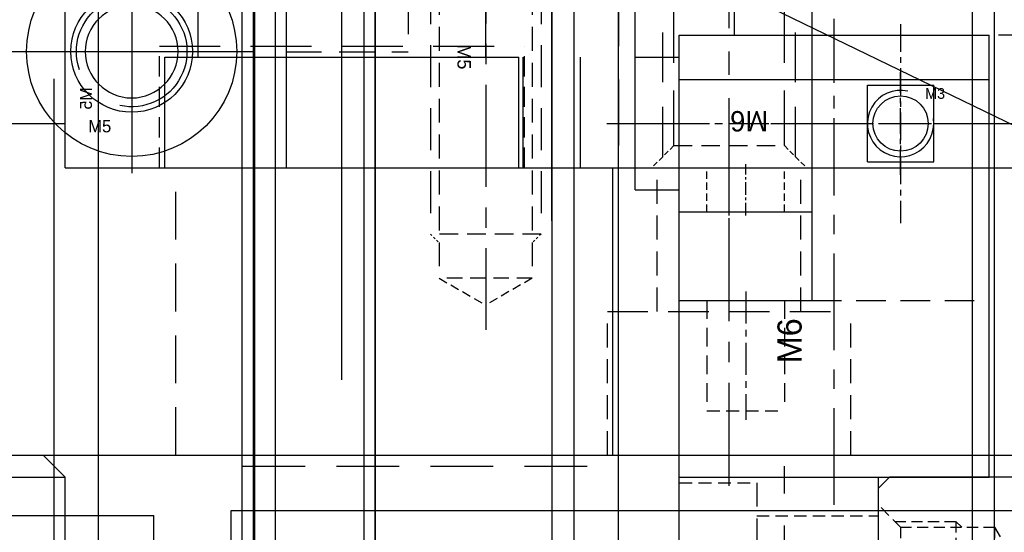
# Model space of a CAD drawing. Header units: millimetres. Extents: x -1657 to 8845, y -11980 to 3013.
# Tile 81 of 256: x 1580 to 1624, y -987 to -964. Entities that reach past the tile are written whole.
import ezdxf

# ---------------------------------------------------------------- set-up
doc = ezdxf.new("R2010")
doc.units = ezdxf.units.MM
doc.linetypes.add('CENTER', pattern=[2, 1.25, -0.25, 0.25, -0.25])
doc.linetypes.add('DASHED', pattern=[0.75, 0.5, -0.25])
for name, color, linetype in [('STD', 7, 'Continuous'), ('图层100', 243, 'Continuous'), ('图层109', 110, 'Continuous'), ('图层110', 146, 'Continuous'), ('图层116', 116, 'Continuous'), ('图层12', 94, 'Continuous'), ('图层120', 150, 'Continuous'), ('图层134', 230, 'Continuous'), ('图层148', 112, 'Continuous'), ('图层149', 30, 'Continuous'), ('图层150', 22, 'Continuous'), ('图层151', 51, 'Continuous'), ('图层153', 91, 'Continuous'), ('图层168', 90, 'Continuous'), ('图层172', 21, 'Continuous'), ('图层173', 47, 'Continuous'), ('图层64', 190, 'Continuous'), ('图层81', 210, 'Continuous'), ('推料气缸', 251, 'Continuous'), ('旋转气缸', 252, 'Continuous'), ('裁切线轨', 252, 'Continuous')]:
    doc.layers.add(name, color=color, linetype=linetype)
doc.styles.add('标注', font='romant.shx')

# ---------------------------------------------------------------- blocks, each defined once
blk = doc.blocks.new('5C')
at = {"color": 1, "linetype": 'CENTER'}
for p, q in [((0, 4.5), (0, -4.5)), ((-4.5, 0), (4.5, 0))]:
    blk.add_line(p, q, dxfattribs=at)
blk.add_circle((0, 0), 2.1)
at = {"color": 2, "linetype": 'Continuous'}
blk.add_arc((0, 0), 2.5, 70.7735, 12.493, dxfattribs=at)
blk.add_text('M5', height=0.54).set_placement((1.623, 1.797))
blk = doc.blocks.new('1B276')
at = {"layer": '旋转气缸', "ltscale": 1.375}
blk.add_line((36.7, -26.5), (-44.3, -26.5), dxfattribs=at)
at = {"layer": '旋转气缸', "ltscale": 1.375, "extrusion": (0, 0, -1), "zscale": -1}
blk.add_blockref('5C', (14.8, -15.5), dxfattribs=at)
blk = doc.blocks.new('5A')
at = {"color": 1, "linetype": 'CENTER'}
for p, q in [((0, 5.75), (0, -5.75)), ((-5.75, 0), (5.75, 0))]:
    blk.add_line(p, q, dxfattribs=at)
for radius in [4.75, 2.75]:
    blk.add_circle((0, 0), radius)
blk.add_text('M5', height=0.56).set_placement((-1.965, -3.658))
blk = doc.blocks.new('1EC33')
at = {"layer": '图层109', "color": 4, "linetype": 'DASHED', "ltscale": 3.166667}
for p, q in [((-5.5, 7.5), (0, 7.5)), ((0, 7.5), (0, -2)), ((0, 5.5), (9.5, 5.5)), ((0, 0), (9.5, 0)), ((-5.5, -2), (0, -2))]:
    blk.add_line(p, q, dxfattribs=at)
at = {"layer": '图层109', "color": 1, "linetype": 'CENTER', "ltscale": 3.238837}
blk.add_line((-6.762, 2.75), (11.107, 2.75), dxfattribs=at)
at = {"layer": '图层109', "ltscale": 3}
blk.add_text('M5', height=0.93, rotation=90, dxfattribs=at).set_placement((-1.25, 0.539))
blk = doc.blocks.new('B7B9')
at = {"layer": 'STD', "color": 1, "linetype": 'CENTER', "ltscale": 27.84}
blk.add_line((8, -14.6), (8, 124.6), dxfattribs=at)
at = {"layer": 'STD', "ltscale": 4.5}
for p, q in [((1.5, 0), (1.5, 113.5)), ((14.5, 0), (14.5, 113.5)), ((0, 0), (16, 0)), ((0, -5), (0, 0)), ((16, -5), (16, 0)), ((0, -5), (16, -5))]:
    blk.add_line(p, q, dxfattribs=at)
blk = doc.blocks.new('1EEA7')
at = {"layer": '图层116', "color": 1, "linetype": 'CENTER', "ltscale": 14.152}
blk.add_line((1.25, -8.314), (1.25, 66.446), dxfattribs=at)
blk = doc.blocks.new('21073')
at = {"layer": '图层134', "ltscale": 5}
for p, q in [((1, 61.74), (19, 61.74)), ((19, 61.74), (20, 60.74)), ((0, 60.74), (20, 60.74)), ((20, 0), (20, 60.74))]:
    blk.add_line(p, q, dxfattribs=at)
blk = doc.blocks.new('210EA')
at = {"layer": '图层110', "color": 1, "linetype": 'CENTER', "ltscale": 4.23765}
blk.add_line((2.5, -14.156), (2.5, 3.033), dxfattribs=at)
at = {"layer": '图层110', "color": 4, "linetype": 'DASHED', "ltscale": 0.96225}
for p in [(0, 0), (5, 0)]:
    blk.add_line(p, (2.5, 1.443), dxfattribs=at)
at = {"layer": '图层110', "color": 4, "linetype": 'DASHED', "ltscale": 1.666667}
for p, q in [((0, 0), (5, 0)), ((0, -11), (5, -11))]:
    blk.add_line(p, q, dxfattribs=at)
at = {"layer": '图层110', "color": 4, "linetype": 'DASHED', "ltscale": 5}
for p, q in [((0, -11), (0, 0)), ((5, -11), (5, 0))]:
    blk.add_line(p, q, dxfattribs=at)
at = {"layer": '图层110', "color": 4, "linetype": 'DASHED', "ltscale": 0.235702}
for p, q in [((-0.5, -2), (0, -1.5)), ((5.5, -2), (5, -1.5))]:
    blk.add_line(p, q, dxfattribs=at)
at = {"layer": '图层110', "color": 4, "linetype": 'DASHED', "ltscale": 2}
blk.add_line((-0.5, -2), (5.5, -2), dxfattribs=at)
at = {"layer": '图层110', "color": 4, "linetype": 'DASHED', "ltscale": 4.5}
for p, q in [((-0.5, -11.5), (-0.5, -2)), ((5.5, -11.5), (5.5, -2))]:
    blk.add_line(p, q, dxfattribs=at)
at = {"layer": '图层110', "color": 4, "linetype": 'DASHED', "ltscale": 0.471405}
for p, q in [((0, -11), (-1, -12)), ((5, -11), (6, -12))]:
    blk.add_line(p, q, dxfattribs=at)
at = {"layer": '图层110'}
blk.add_text('M6', height=0.9239, rotation=180, dxfattribs=at).set_placement((4.265, -9.435))
blk = doc.blocks.new('21112')
at = {"layer": '图层120', "color": 1, "linetype": 'CENTER', "ltscale": 3.728372}
blk.add_line((-3.25, -7.894), (-3.25, 8.61), dxfattribs=at)
at = {"layer": '图层120', "color": 4, "linetype": 'DASHED', "ltscale": 2.166667}
for p, q in [((-6.5, 0), (-6.5, 6.5)), ((0, 0), (0, 6.5)), ((-8.75, -6.5), (-8.75, 0)), ((2.25, -6.5), (2.25, 0))]:
    blk.add_line(p, q, dxfattribs=at)
at = {"layer": '图层120', "color": 4, "linetype": 'DASHED', "ltscale": 3.666667}
blk.add_line((-8.75, 0), (2.25, 0), dxfattribs=at)
at = {"layer": '图层120', "ltscale": 4}
blk.add_text('M6', height=1.0943, rotation=90, dxfattribs=at).set_placement((0.029, -2.345))
blk = doc.blocks.new('21715')
at = {"layer": '推料气缸'}
for p, q in [((8.787, 0.825), (8.787, -25.825)), ((-1.658, -0.833), (-1.255, 0)), ((-1.255, 0), (-0.286, 0)), ((0, 0), (17.575, 0)), ((18.83, 0), (17.86, 0)), ((19.232, -0.833), (18.83, 0)), ((-12.213, -22.5), (-1.801, -1.131)), ((19.376, -1.131), (29.787, -22.5)), ((-0.329, -11), (17.714, -11)), ((-12.213, -25), (-12.213, -22.5)), ((29.787, -25), (29.787, -22.5)), ((-12.213, -25), (29.787, -25))]:
    blk.add_line(p, q, dxfattribs=at)
at = {"layer": '推料气缸', "color": 1, "linetype": 'CENTER', "ltscale": 1.218934}
blk.add_line((25.287, -26.351), (25.287, -20.256), dxfattribs=at)
at = {"layer": '推料气缸', "color": 1, "linetype": 'CENTER', "ltscale": 1.087562}
blk.add_line((-7.713, -26.412), (-7.713, -20.974), dxfattribs=at)
at = {"layer": '推料气缸', "color": 4, "linetype": 'DASHED', "ltscale": 14}
blk.add_line((-12.213, -22.5), (29.787, -22.5), dxfattribs=at)
at = {"layer": '推料气缸', "color": 4, "linetype": 'DASHED', "ltscale": 0.833333}
for p, q in [((-10.463, -25), (-10.463, -22.5)), ((-4.963, -22.5), (-4.963, -25)), ((22.537, -22.5), (22.537, -25)), ((28.037, -25), (28.037, -22.5))]:
    blk.add_line(p, q, dxfattribs=at)
at = {"layer": '推料气缸'}
blk.add_circle((8.787, -11), 5.15, dxfattribs=at)
for centre, start, end in [((0, -2), 90, 154.2337), ((17.575, -2), 25.7663, 90)]:
    blk.add_arc(centre, 2, start, end, dxfattribs=at)
at = {"layer": '推料气缸', "insert": (-4.631, -18.266), "char_height": 2, "width": 29.3, "attachment_point": 1, "style": '标注'}
blk.add_mtext('PB12X75-S-U-LB', dxfattribs=at)
blk = doc.blocks.new('3C')
at = {"color": 1, "linetype": 'CENTER'}
for p, q in [((0, 4.5), (0, -4.5)), ((-4.5, 0), (4.5, 0))]:
    blk.add_line(p, q, dxfattribs=at)
blk.add_circle((0, 0), 1.25)
at = {"color": 2, "linetype": 'Continuous'}
blk.add_arc((0, 0), 1.5, 77.2897, 8.5828, dxfattribs=at)
blk.add_text('M3', height=0.4838).set_placement((1.112, 1.118))
blk = doc.blocks.new('52B92')
at = {"layer": '裁切线轨', "color": 1, "linetype": 'CENTER'}
for p, q in [((-1.237, 1.867), (-1.237, -5.673)), ((18.763, 1.867), (18.763, -5.673))]:
    blk.add_line(p, q, dxfattribs=at)
at = {"layer": '裁切线轨', "color": 1, "linetype": 'CENTER', "ltscale": 2.32}
blk.add_line((8.763, -9.8), (8.763, 1.8), dxfattribs=at)
blk.add_line((8.763, -9.8), (8.763, 1.8), dxfattribs=at)
at = {"layer": '裁切线轨', "ltscale": 1.5}
for p, q in [((-4.237, 1), (-4.737, 0.5)), ((-4.237, 1), (21.763, 1)), ((21.763, 1), (22.263, 0.5)), ((-4.737, -8.5), (-4.737, 0.5)), ((22.263, -8.5), (22.263, 0.5)), ((2.763, -9), (2.763, -4.65)), ((2.763, -4.65), (14.763, -4.65)), ((14.763, -9), (14.763, -4.65)), ((-4.237, -9), (-4.737, -8.5)), ((22.263, -8.5), (21.763, -9)), ((-4.237, -9), (2.763, -9)), ((14.763, -9), (21.763, -9))]:
    blk.add_line(p, q, dxfattribs=at)
at = {"layer": '裁切线轨', "color": 4, "linetype": 'DASHED'}
for p, q in [((-2.475, 0), (-3.475, 1)), ((0, 0), (1, 1)), ((17.525, 0), (16.525, 1)), ((20, 0), (21, 1)), ((-2.737, 0.262), (-2.737, -2.5)), ((-2.475, 0), (-2.475, -4.25)), ((0, 0), (-2.475, 0)), ((0, 0), (0, -4.25)), ((0.262, 0.262), (0.262, -2.5)), ((17.263, 0.262), (17.263, -2.5)), ((17.525, 0), (17.525, -4.25)), ((20, 0), (17.525, 0)), ((20, 0), (20, -4.25)), ((20.262, 0.262), (20.262, -2.5)), ((-2.737, -2.5), (-2.475, -2.762)), ((0.262, -2.5), (-2.737, -2.5)), ((0.262, -2.5), (0, -2.762)), ((17.263, -2.5), (17.525, -2.762)), ((20.262, -2.5), (17.263, -2.5)), ((20.262, -2.5), (20, -2.762)), ((0, -4.25), (-2.475, -4.25)), ((-2.475, -4.25), (-1.237, -4.964)), ((0, -4.25), (-1.237, -4.964)), ((20, -4.25), (17.525, -4.25)), ((17.525, -4.25), (18.763, -4.964)), ((20, -4.25), (18.763, -4.964))]:
    blk.add_line(p, q, dxfattribs=at)
at = {"layer": '裁切线轨', "linetype": 'DASHED'}
for p in [(-1.982, -0.789), (18.018, -0.789)]:
    blk.add_text('M3', height=0.3465, rotation=270, dxfattribs=at).set_placement(p)
blk = doc.blocks.new('229E5')
at = {"layer": '图层149', "color": 4, "linetype": 'DASHED', "ltscale": 1.166667}
for p, q in [((-3.5, 0), (0, 0)), ((-3.5, -6.5), (0, -6.5))]:
    blk.add_line(p, q, dxfattribs=at)
at = {"layer": '图层149', "color": 4, "linetype": 'DASHED', "ltscale": 2.166667}
blk.add_line((0, 0), (0, -6.5), dxfattribs=at)
at = {"layer": '图层149', "color": 4, "linetype": 'DASHED', "ltscale": 1.125}
for p, q in [((0, -1.5), (5.5, -1.5)), ((0, -5), (5.5, -5))]:
    blk.add_line(p, q, dxfattribs=at)
at = {"layer": '图层149', "color": 1, "linetype": 'CENTER', "ltscale": 2.329099}
blk.add_line((-4.911, -3.25), (7.116, -3.25), dxfattribs=at)
at = {"layer": '图层149', "linetype": 'DASHED', "ltscale": 3}
blk.add_text('M3', height=0.6863, rotation=90, dxfattribs=at).set_placement((-0.154, -4.832))
blk = doc.blocks.new('5F')
at = {"color": 4, "linetype": 'DASHED', "ltscale": 0.471405}
for p, q in [((1, 2.1), (0, 3.1)), ((1, -2.1), (0, -3.1))]:
    blk.add_line(p, q, dxfattribs=at)
at = {"color": 4, "linetype": 'DASHED', "ltscale": 3.8}
for p, q in [((0.6, 2.5), (12, 2.5)), ((0.6, -2.5), (12, -2.5))]:
    blk.add_line(p, q, dxfattribs=at)
at = {"color": 4, "linetype": 'DASHED', "ltscale": 0.188562}
for p, q in [((12, 2.5), (12.4, 2.1)), ((12, -2.5), (12.4, -2.1))]:
    blk.add_line(p, q, dxfattribs=at)
at = {"color": 4, "linetype": 'DASHED', "ltscale": 1.666667}
blk.add_line((12, 2.5), (12, -2.5), dxfattribs=at)
at = {"color": 4, "linetype": 'DASHED', "ltscale": 1.4}
for p, q in [((1, 2.1), (1, -2.1)), ((14, 2.1), (14, -2.1))]:
    blk.add_line(p, q, dxfattribs=at)
at = {"color": 4, "linetype": 'DASHED', "ltscale": 2.166667}
for p, q in [((1, 2.1), (14, 2.1)), ((1, -2.1), (14, -2.1))]:
    blk.add_line(p, q, dxfattribs=at)
at = {"color": 4, "linetype": 'DASHED', "ltscale": 0.80829}
for p in [(14, 2.1), (14, -2.1)]:
    blk.add_line(p, (15.212, 0), dxfattribs=at)
at = {"color": 1, "linetype": 'CENTER', "ltscale": 3.699214}
blk.add_line((-2.156, 0), (16.34, 0), dxfattribs=at)
blk.add_text('M5', height=0.6063).set_placement((3.422, -1.275))

msp = doc.modelspace()

# ---------------------------------------------------------------- linework, layer by layer
at = {"layer": '图层100', "ltscale": 2}
msp.add_line((1596.0605, -1041.6622), (1596.0605, -914.1622), dxfattribs=at)
at = {"layer": '图层109', "color": 1, "linetype": 'CENTER', "ltscale": 6.96}
msp.add_line((1604.0485, -973.3222), (1604.0485, -938.5222), dxfattribs=at)
at = {"layer": '图层109', "ltscale": 0.625}
for p, q in [((1592.0605, -970.9222), (1592.0605, -940.9222)), ((1607.0605, -970.9222), (1607.0605, -940.9222)), ((1592.0605, -970.9222), (1607.0605, -970.9222))]:
    msp.add_line(p, q, dxfattribs=at)
at = {"layer": '图层109', "color": 4, "linetype": 'DASHED', "ltscale": 10}
for p, q in [((1602.7485, -970.9222), (1602.7485, -940.9222)), ((1605.3485, -970.9222), (1605.3485, -940.9222))]:
    msp.add_line(p, q, dxfattribs=at)
at = {"layer": '图层110', "color": 1, "linetype": 'CENTER', "ltscale": 6.96}
msp.add_line((1594.5605, -973.3222), (1594.5605, -938.5222), dxfattribs=at)
at = {"layer": '图层110', "ltscale": 0.625}
for p, q in [((1582.0605, -970.9222), (1582.0605, -940.9222)), ((1607.8105, -970.9222), (1607.8105, -960.9222)), ((1582.0605, -970.9222), (1672.0605, -970.9222))]:
    msp.add_line(p, q, dxfattribs=at)
at = {"layer": '图层110', "color": 4, "linetype": 'DASHED', "ltscale": 8.166667}
for p, q in [((1588.0605, -965.4222), (1588.0605, -940.9222)), ((1601.0605, -965.4222), (1601.0605, -940.9222))]:
    msp.add_line(p, q, dxfattribs=at)
at = {"layer": '图层110', "color": 4, "linetype": 'DASHED', "ltscale": 6}
msp.add_line((1607.0605, -953.4222), (1607.0605, -970.9222), dxfattribs=at)
at = {"layer": '图层110', "color": 1, "linetype": 'CENTER', "ltscale": 2.32}
msp.add_line((1616.8105, -971.7222), (1616.8105, -960.1222), dxfattribs=at)
at = {"layer": '图层110', "color": 4, "linetype": 'DASHED', "ltscale": 5.5}
msp.add_line((1586.3105, -965.4222), (1602.8105, -965.4222), dxfattribs=at)
at = {"layer": '图层110', "color": 4, "linetype": 'DASHED', "ltscale": 1.833333}
for p, q in [((1586.3105, -970.9222), (1586.3105, -965.4222)), ((1602.8105, -970.9222), (1602.8105, -965.4222))]:
    msp.add_line(p, q, dxfattribs=at)
at = {"layer": '图层12', "ltscale": 1.625}
msp.add_line((1583.5605, -1031.6622), (1583.5605, -909.4622), dxfattribs=at)
at = {"layer": '图层120', "color": 1, "linetype": 'CENTER', "ltscale": 3.49856}
msp.add_line((1616.8105, -986.1686), (1616.8105, -968.6758), dxfattribs=at)
at = {"layer": '图层120'}
for p, q in [((1562.0605, -968.9222), (1582.0605, -968.9222)), ((1582.0605, -970.9222), (1582.0605, -968.9222)), ((1582.0605, -970.9222), (1672.0605, -970.9222)), ((1606.8105, -983.9222), (1606.8105, -970.9222)), ((1562.0605, -983.9222), (1782.0605, -983.9222))]:
    msp.add_line(p, q, dxfattribs=at)
at = {"layer": '图层120', "color": 4, "linetype": 'DASHED', "ltscale": 4.333333}
msp.add_line((1587.0605, -983.9222), (1587.0605, -970.9222), dxfattribs=at)
at = {"layer": '图层148'}
for p, q in [((1612.3105, -964.9222), (1612.3105, -950.9222)), ((1615.8105, -976.9222), (1615.8105, -950.9222)), ((1609.8105, -964.9222), (1615.8105, -964.9222)), ((1609.8105, -976.9222), (1609.8105, -964.9222)), ((1609.8105, -972.9222), (1615.8105, -972.9222)), ((1609.8105, -976.9222), (1615.8105, -976.9222))]:
    msp.add_line(p, q, dxfattribs=at)
at = {"layer": '图层148', "color": 4, "linetype": 'DASHED', "ltscale": 2}
for p, q in [((1609.8105, -966.9222), (1615.8105, -966.9222)), ((1609.8105, -970.9222), (1615.8105, -970.9222))]:
    msp.add_line(p, q, dxfattribs=at)
at = {"layer": '图层148', "color": 1, "linetype": 'CENTER', "ltscale": 1.392}
msp.add_line((1609.3305, -968.9222), (1616.2905, -968.9222), dxfattribs=at)
at = {"layer": '图层148', "color": 4, "linetype": 'DASHED', "ltscale": 0.666667}
for p, q in [((1611.0605, -972.9222), (1611.0605, -970.9222)), ((1614.5605, -972.9222), (1614.5605, -970.9222))]:
    msp.add_line(p, q, dxfattribs=at)
at = {"layer": '图层148', "color": 4, "linetype": 'DASHED', "ltscale": 1.166667}
msp.add_line((1611.0605, -970.9222), (1614.5605, -970.9222), dxfattribs=at)
at = {"layer": '图层148', "color": 1, "linetype": 'CENTER', "ltscale": 0.464}
msp.add_line((1612.8105, -973.0822), (1612.8105, -970.7622), dxfattribs=at)
at = {"layer": '图层149'}
for p, q in [((1615.8105, -976.9222), (1615.8105, -964.9222)), ((1615.8105, -964.9222), (1623.8105, -964.9222)), ((1623.8105, -984.9222), (1623.8105, -964.9222)), ((1609.8105, -1014.9222), (1609.8105, -976.9222)), ((1609.8105, -976.9222), (1615.8105, -976.9222)), ((1609.8105, -984.9222), (1623.8105, -984.9222)), ((1618.8105, -1011.9222), (1618.8105, -984.9222))]:
    msp.add_line(p, q, dxfattribs=at)
at = {"layer": '图层149', "color": 4, "linetype": 'DASHED', "ltscale": 2.666667}
for p, q in [((1615.8105, -966.9222), (1623.8105, -966.9222)), ((1615.8105, -970.9222), (1623.8105, -970.9222)), ((1615.8105, -976.9222), (1623.8105, -976.9222))]:
    msp.add_line(p, q, dxfattribs=at)
at = {"layer": '图层149', "color": 1, "linetype": 'CENTER', "ltscale": 1.856}
msp.add_line((1615.1705, -968.9222), (1624.4505, -968.9222), dxfattribs=at)
at = {"layer": '图层149', "color": 1, "linetype": 'CENTER', "ltscale": 1.16}
msp.add_line((1612.8105, -976.5222), (1612.8105, -982.3222), dxfattribs=at)
at = {"layer": '图层149', "color": 4, "linetype": 'DASHED', "ltscale": 1.666667}
for p, q in [((1611.0605, -976.9222), (1611.0605, -981.9222)), ((1614.5605, -976.9222), (1614.5605, -981.9222))]:
    msp.add_line(p, q, dxfattribs=at)
at = {"layer": '图层149', "color": 4, "linetype": 'DASHED', "ltscale": 1.166667}
msp.add_line((1611.0605, -981.9222), (1614.5605, -981.9222), dxfattribs=at)
at = {"layer": '图层149', "ltscale": 1.5}
msp.add_line((1618.8105, -1011.4222), (1618.8105, -985.4222), dxfattribs=at)
at = {"layer": '图层150', "ltscale": 1.5}
for p, q in [((1607.8105, -965.9222), (1609.8105, -965.9222)), ((1607.8105, -971.9222), (1607.8105, -965.9222)), ((1609.8105, -971.9222), (1609.8105, -965.9222)), ((1609.8105, -966.9222), (1623.8105, -966.9222)), ((1623.8105, -970.9222), (1623.8105, -966.9222)), ((1618.3105, -967.1901), (1621.3105, -967.1901)), ((1618.3105, -970.6542), (1618.3105, -967.1901)), ((1621.3105, -970.6542), (1621.3105, -967.1901)), ((1609.8105, -970.9222), (1623.8105, -970.9222)), ((1618.3105, -970.6542), (1621.3105, -970.6542)), ((1607.8105, -971.9222), (1609.8105, -971.9222))]:
    msp.add_line(p, q, dxfattribs=at)
at = {"layer": '图层150', "color": 1, "linetype": 'CENTER', "ltscale": 0.928}
msp.add_line((1619.8105, -971.2422), (1619.8105, -966.6022), dxfattribs=at)
at = {"layer": '图层150', "color": 1, "linetype": 'CENTER', "ltscale": 3.712}
msp.add_line((1606.5305, -968.9222), (1625.0905, -968.9222), dxfattribs=at)
at = {"layer": '图层151', "ltscale": 1.5}
for p, q in [((1590.0605, -1026.6622), (1590.0605, -956.9222)), ((1607.0605, -1014.6622), (1607.0605, -961.9222))]:
    msp.add_line(p, q, dxfattribs=at)
at = {"layer": '图层151', "color": 4, "linetype": 'DASHED', "ltscale": 5.666667}
msp.add_line((1590.0605, -984.4222), (1607.0605, -984.4222), dxfattribs=at)
at = {"layer": '图层153', "color": 1, "linetype": 'CENTER', "ltscale": 5.8}
msp.add_line((1614.5605, -1043.6622), (1614.5605, -984.4222), dxfattribs=at)
at = {"layer": '图层153', "ltscale": 3}
for p, q in [((1589.5605, -1041.6622), (1589.5605, -986.4222)), ((1589.5605, -986.4222), (1639.5605, -986.4222))]:
    msp.add_line(p, q, dxfattribs=at)
at = {"layer": '图层168', "ltscale": 0.425}
for p, q in [((1604.0605, -1049.9237), (1604.0605, -951.6622)), ((1605.0605, -1048.8203), (1605.0605, -951.6622)), ((1623.0605, -1048.8203), (1623.0605, -951.6622)), ((1624.0605, -1049.9237), (1624.0605, -951.6622))]:
    msp.add_line(p, q, dxfattribs=at)
at = {"layer": '图层172', "ltscale": 2.125}
for p in [(1541.0605, -986.6622), (1586.0605, -1041.6622)]:
    msp.add_line(p, (1586.0605, -986.6622), dxfattribs=at)
at = {"layer": '图层172', "color": 4, "linetype": 'DASHED', "ltscale": 18.333333}
msp.add_line((1585.0605, -1041.6622), (1585.0605, -986.6622), dxfattribs=at)
at = {"layer": '图层173', "color": 1, "linetype": 'CENTER', "ltscale": 24.36}
msp.add_line((1581.5605, -1046.0622), (1581.5605, -924.2622), dxfattribs=at)
at = {"layer": '图层173', "ltscale": 1.125}
for p, q in [((1590.5605, -1037.6622), (1590.5605, -932.6622)), ((1591.5605, -1037.6622), (1591.5605, -933.6622))]:
    msp.add_line(p, q, dxfattribs=at)
at = {"layer": '图层64', "ltscale": 1.625}
msp.add_line((1590.6321, -1026.6622), (1590.6321, -931.3822), dxfattribs=at)
at = {"layer": '图层81', "ltscale": 1.625}
msp.add_line((1595.5605, -1026.6622), (1595.5605, -917.6622), dxfattribs=at)

# ---------------------------------------------------------------- block references
at = {"layer": 'STD', "ltscale": 4}
msp.add_blockref('B7B9', (1586.5605, -965.9222), dxfattribs=at)
at = {"layer": '图层100', "ltscale": 2}
msp.add_blockref('5A', (1585.0605, -965.6622), dxfattribs=at)
at = {"layer": '图层109', "ltscale": 3.25}
msp.add_blockref('1EC33', (1597.5605, -963.6722), dxfattribs=at)
at = {"layer": '图层110', "ltscale": 5}
msp.add_blockref('210EA', (1609.5605, -958.9222), dxfattribs=at)
at = {"layer": '图层116', "ltscale": 2}
msp.add_blockref('1EEA7', (1602.7985, -957.4878), dxfattribs=at)
at = {"layer": '图层120', "ltscale": 5}
msp.add_blockref('21112', (1615.3105, -977.4222), dxfattribs=at)
at = {"layer": '图层134', "ltscale": 5}
msp.add_blockref('21073', (1562.0605, -1045.6622), dxfattribs=at)
at = {"layer": '图层149'}
msp.add_blockref('3C', (1619.8105, -968.9222), dxfattribs=at)
at = {"layer": '图层149', "ltscale": 1.5}
msp.add_blockref('229E5', (1613.3105, -985.1722), dxfattribs=at)
at = {"layer": '图层151', "ltscale": 4.5, "rotation": 270}
msp.add_blockref('5F', (1601.0605, -961.9222), dxfattribs=at)
at = {"layer": '推料气缸', "ltscale": 5, "rotation": 90}
msp.add_blockref('21715', (1603.2605, -957.2096), dxfattribs=at)
at = {"layer": '旋转气缸', "ltscale": 1.375, "rotation": 90}
msp.add_blockref('1B276', (1569.5605, -950.8622), dxfattribs=at)
at = {"layer": '裁切线轨', "ltscale": 1.625, "rotation": 90}
msp.add_blockref('52B92', (1619.8105, -1007.1847), dxfattribs=at)

doc.saveas('drawing.dxf')
